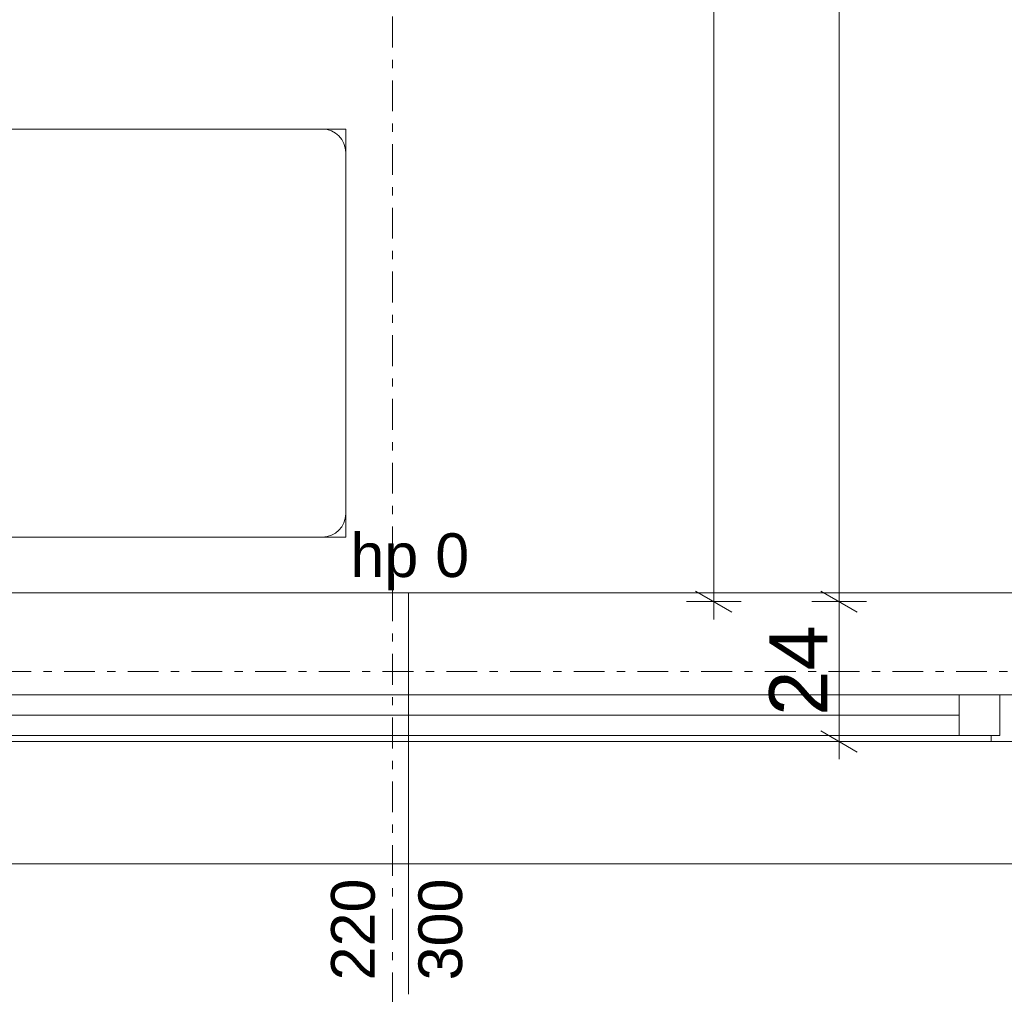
# Model space of a CAD drawing. Extents: x 100 to 2982, y 37 to 2050.
# Tile 55 of 130: x 1094 to 1263, y 552 to 719. Entities that reach past the tile are written whole.
import ezdxf
from ezdxf.xclip import XClip

# ---------------------------------------------------------------- set-up
doc = ezdxf.new("R2010")
doc.units = 0
doc.header["$MEASUREMENT"] = 0
doc.header["$XCLIPFRAME"] = 0
doc.linetypes.add('Przerywana', pattern=[24, 12, -12])
doc.linetypes.add('Przerywana podwójnie', pattern=[54.680554, 26.458333, -10.583333, 7.055556, -10.583333])
for name, color, linetype in [('299-A Wymiary Opisy', 7, 'Continuous'), ('410-K Osie', 7, 'Continuous'), ('820-G Rysunki Obrazki', 7, 'Continuous'), ('Nowe_330-W Wyposażenie', 7, 'Continuous'), ('Okna ARCHICADa', 7, 'Continuous'), ('Znaczniki okien ARCHICADa', 7, 'Continuous')]:
    doc.layers.add(name, color=color, linetype=linetype)
doc.styles.add('STYL_AUTOMATYCZNY_3', font='arial.ttf')
doc.styles.add('STYL_AUTOMATYCZNY_7', font='arial.ttf')

# ---------------------------------------------------------------- blocks, each defined once
blk = doc.blocks.new('Rysunek_1_1', base_point=(-18316.35, -206.53))
at = {"layer": '299-A Wymiary Opisy', "color": 85, "linetype": 'Continuous', "lineweight": 13, "ltscale": 0.2}
for p, q in [((1212.94, 619.51), (1212.94, 1620.51)), ((1234.45, 619.51), (1234.45, 1180.51)), ((1217.62, 619.51), (1208.25, 619.51)), ((1212.94, 616.45), (1212.94, 619.51)), ((1239.14, 619.51), (1229.76, 619.51)), ((1234.45, 595.51), (1234.45, 619.51)), ((1239.14, 595.51), (1229.76, 595.51)), ((1234.45, 592.45), (1234.45, 595.51))]:
    blk.add_line(p, q, dxfattribs=at)
at = {"layer": '299-A Wymiary Opisy', "color": 45, "linetype": 'Continuous', "lineweight": 15, "ltscale": 0.2}
for p, q in [((1209.81, 621.31), (1216.06, 617.7)), ((1231.32, 621.31), (1237.57, 617.7)), ((1231.32, 597.31), (1237.57, 593.7))]:
    blk.add_line(p, q, dxfattribs=at)
at = {"layer": '410-K Osie', "color": 101, "linetype": 'Przerywana podwójnie', "lineweight": 5, "ltscale": 0.2}
blk.add_line((1157.8, 1813.51), (1157.8, 529.46), dxfattribs=at)
blk.add_line((1157.8, 1813.51), (1157.8, 529.46), dxfattribs=at)
at = {"layer": '410-K Osie', "color": 4, "linetype": 'Przerywana podwójnie', "lineweight": 13, "ltscale": 0.2}
blk.add_line((587.42, 607.51), (2253.56, 607.51), dxfattribs=at)
blk.add_line((587.42, 607.51), (2253.56, 607.51), dxfattribs=at)
at = {"layer": 'Nowe_330-W Wyposażenie', "color": 4, "linetype": 'Continuous', "lineweight": 13, "ltscale": 0.2, "flags": 128}
blk.add_lwpolyline([(1149.76, 630.59), (1149.76, 700.59), (974.76, 700.59), (974.76, 630.59)], close=True, dxfattribs=at)
at = {"layer": 'Nowe_330-W Wyposażenie', "color": 4, "linetype": 'Continuous', "lineweight": 13, "ltscale": 0.2}
for centre, start, end in [((1145.76, 696.59), 0, 90), ((1145.76, 634.59), 270, 0)]:
    blk.add_arc(centre, 4, start, end, dxfattribs=at)
at = {"layer": 'Okna ARCHICADa', "color": 3, "linetype": 'Continuous', "lineweight": 13, "ltscale": 0.2}
for p, q in [((1050.55, 621.01), (1270.55, 621.01)), ((1066.05, 603.51), (1255.05, 603.51)), ((1260.55, 595.51), (1060.55, 595.51)), ((1056.55, 574.51), (1264.55, 574.51))]:
    blk.add_line(p, q, dxfattribs=at)
at = {"layer": 'Okna ARCHICADa', "color": 23, "linetype": 'Continuous', "lineweight": 15, "ltscale": 0.2}
for p, q in [((1066.05, 603.51), (1255.05, 603.51)), ((1255.05, 596.51), (1255.05, 603.51)), ((1255.05, 603.51), (1262.05, 603.51)), ((1262.05, 596.51), (1262.05, 603.51)), ((1262.05, 603.51), (1268.55, 603.51)), ((1262.05, 603.51), (1262.05, 596.51)), ((1066.05, 600.01), (1255.05, 600.01)), ((1255.05, 596.51), (1066.05, 596.51)), ((1262.05, 596.51), (1255.05, 596.51)), ((1260.55, 595.51), (1260.55, 596.51)), ((1260.55, 596.51), (1262.05, 596.51)), ((1268.55, 595.51), (1260.55, 595.51))]:
    blk.add_line(p, q, dxfattribs=at)
at = {"layer": 'Okna ARCHICADa', "color": 3, "linetype": 'Przerywana', "lineweight": 13, "ltscale": 0.2}
blk.add_line((1057.55, 574.51), (1263.55, 574.51), dxfattribs=at)
at = {"layer": 'Znaczniki okien ARCHICADa', "color": 45, "linetype": 'Continuous', "lineweight": 15, "ltscale": 0.2}
blk.add_line((1160.55, 552.13), (1160.55, 621.01), dxfattribs=at)
at = {"layer": '299-A Wymiary Opisy', "color": 46, "linetype": 'Continuous', "lineweight": 15, "insert": (1232.45, 599.92), "char_height": 10, "width": 15.1772, "attachment_point": 7, "rotation": 90, "style": 'STYL_AUTOMATYCZNY_7'}
blk.add_mtext('\\A1;{\\pql;\\fArial|b0|i0|c0|p38;24}', dxfattribs=at)
at = {"layer": 'Znaczniki okien ARCHICADa', "color": 7, "linetype": 'Continuous', "lineweight": 13, "insert": (1150.57, 621.47), "char_height": 7.5, "attachment_point": 7, "style": 'STYL_AUTOMATYCZNY_3'}
blk.add_mtext('\\A1;{\\pql;\\pt0;\\fArial|b0|i0|c238|p38;hp 0\\fArial|b0|i0|c238|p38;\\A1{\\H.66x;\\S^  ;}\\fArial|b0|i0|c238|p38;\\fArial|b0|i0|c238|p38;}', dxfattribs=at)
at = {"layer": 'Znaczniki okien ARCHICADa', "color": 7, "linetype": 'Continuous', "lineweight": 13, "char_height": 7.5, "attachment_point": 7, "rotation": 90, "style": 'STYL_AUTOMATYCZNY_3'}
for s, insert in [('\\A1;{\\pql;\\pt0;\\fArial|b0|i0|c238|p38;220\\fArial|b0|i0|c238|p38;\\A1{\\H.66x;\\S^  ;}\\fArial|b0|i0|c238|p38;\\fArial|b0|i0|c238|p38;}', (1156.93, 554.51)), ('\\A1;{\\pql;\\pt0;\\fArial|b0|i0|c238|p38;300\\fArial|b0|i0|c238|p38;\\A1{\\H.66x;\\S^  ;}\\fArial|b0|i0|c238|p38;\\fArial|b0|i0|c238|p38;}', (1171.93, 554.51))]:
    blk.add_mtext(s, dxfattribs=dict(at, insert=insert))

msp = doc.modelspace()

# ---------------------------------------------------------------- block references
at = {"layer": '820-G Rysunki Obrazki', "color": 65, "linetype": 'Continuous', "lineweight": 13, "ltscale": 0.2}
ref = msp.add_blockref('Rysunek_1_1', (-18316.35, -206.53), dxfattribs=at)
XClip(ref).set_block_clipping_path([(244.527027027, 75.2081975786), (2570.9054054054, 2024.1891891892)])

doc.saveas('drawing.dxf')
